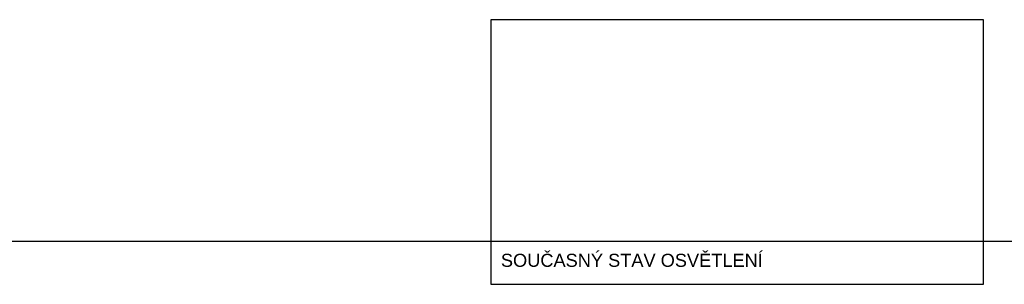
# Model space of a CAD drawing. Header units: millimetres. Extents: x -1190408159 to 361788912, y -2544212749 to 93633750.
# Tile 3 of 69: x -392507 to -14647, y 545 to 102005. Entities that reach past the tile are written whole.
import ezdxf

# ---------------------------------------------------------------- set-up
doc = ezdxf.new("R2010")
doc.units = ezdxf.units.MM
doc.header["$PDSIZE"] = -1
doc.linetypes.add('SPOJITÁ', pattern=[0])
doc.layers.add('OA- NOVE konstr', color=240, linetype='Continuous')
doc.layers.add('rt_KOTY_50', color=154, linetype='SPOJITÁ')
doc.styles.add('ARIAL', font='ARIAL.TTF', dxfattribs={"height": 1000})
doc.styles.add('rt_Linde1', font='txt')
doc.dimstyles.new('Linde_50', dxfattribs={"dimscale": 50, "dimtxt": 4, "dimasz": 1.5, "dimexe": 1, "dimexo": 1, "dimgap": 1, "dimtad": 1, "dimtoh": 1, "dimrnd": 0.2, "dimzin": 9, "dimtxsty": 'rt_Linde1', "dimcen": 0, "dimazin": 2, "dimtfac": 1, "dimtix": 1, "dimtmove": 0, "dimatfit": 1, "dimfxl": 1, "dimfrac": 2, "dimtolj": 1, "dimtzin": 0, "dimarcsym": 0})

# ---------------------------------------------------------------- blocks, each defined once
blk = doc.blocks.new('*D1291')
at = {"layer": 'Defpoints', "color": 0, "linetype": 'ByBlock', "lineweight": 80, "ltscale": 2}
for p in [(-1157213, 17074), (5889, 17074), (7136, 17124)]:
    blk.add_point(p, dxfattribs=at)
at = {"layer": 'rt_KOTY_50', "color": 0, "linetype": 'ByBlock', "lineweight": -2, "ltscale": 2}
for p, q in [((-1157163, 17074), (5939, 17074)), ((7086, 17124), (5839, 17124)), ((5889, 17199), (5889, 17274)), ((5889, 17124), (5889, 17074)), ((5889, 16999), (5889, 16924))]:
    blk.add_line(p, q, dxfattribs=at)
at = {"layer": 'rt_KOTY_50', "color": 0, "linetype": 'ByBlock', "lineweight": 80, "ltscale": 2}
for points in [[(5877, 17199), (5902, 17199), (5889, 17124)], [(5877, 16999), (5902, 16999), (5889, 17074)]]:
    blk.add_solid(points, dxfattribs=at)
at = {"layer": 'rt_KOTY_50', "color": 0, "linetype": 'ByBlock', "ltscale": 2, "insert": (5739, 17099), "char_height": 200, "attachment_point": 5, "rotation": 90, "style": 'rt_Linde1'}
blk.add_mtext('\\A1;50', dxfattribs=at)

msp = doc.modelspace()

# ---------------------------------------------------------------- linework, layer by layer
at = {"layer": 'OA- NOVE konstr', "color": 4, "linetype": 'ByBlock', "ltscale": 2}
msp.add_lwpolyline([(-211666.74336, 545.39221), (-22621.92303, 545.39221), (-22621.92303, 102004.53151), (-211666.74336, 102004.53151)], close=True, dxfattribs=at)

# ---------------------------------------------------------------- texts
at = {"color": 0, "insert": (-207840.12399, 12240.11797), "char_height": 5000, "attachment_point": 1, "style": 'ARIAL'}
msp.add_mtext_dynamic_manual_height_columns('SOUČASNÝ STAV OSVĚTLENÍ', width=233236.0576258, gutter_width=20, heights=[0], dxfattribs=at)

# ---------------------------------------------------------------- dimensions: what is measured, and where the dimension line sits
at = {"layer": 'rt_KOTY_50', "linetype": 'ByBlock', "ltscale": 2}
dim = msp.add_linear_dim(base=(5889.33374, 17073.90055), p1=(7136.37506, 17123.90055), p2=(-1157213.45717, 17073.90055), angle=90, dimstyle='Linde_50', dxfattribs=at)
dim.commit()
dim.dimension.update_dxf_attribs({"geometry": '*D1291', "text_midpoint": (5739.33374, 17098.90055)})

doc.saveas('drawing.dxf')
